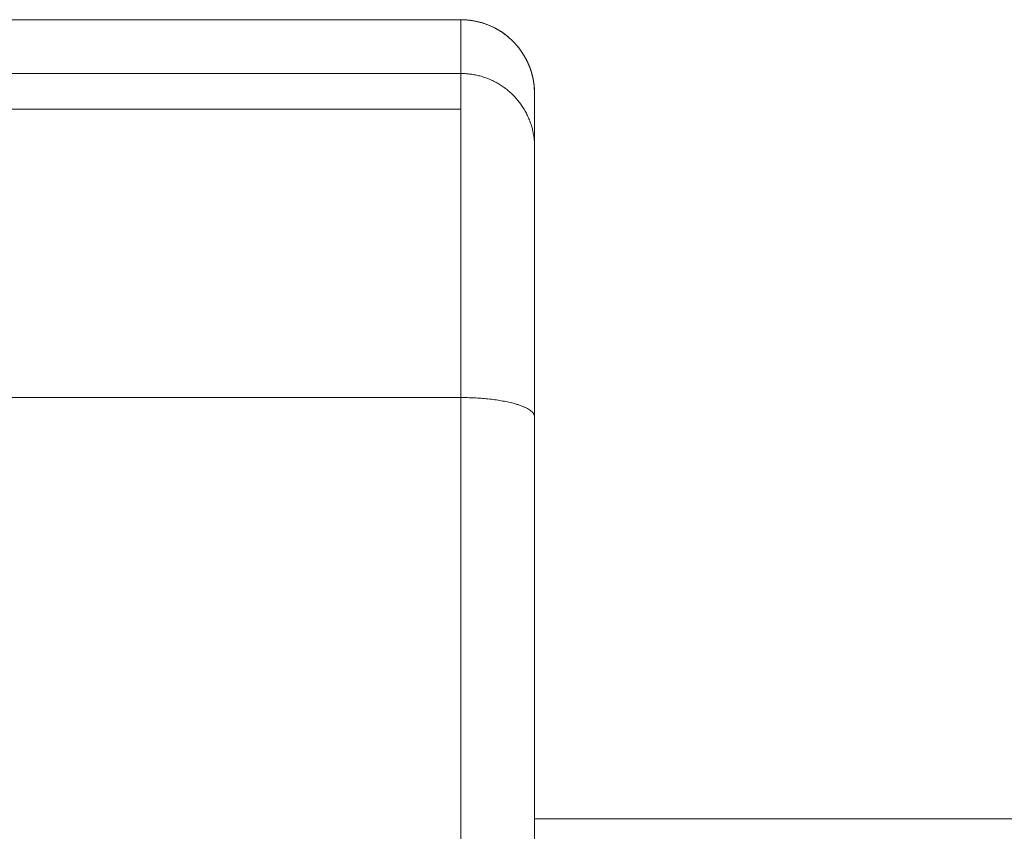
# Model space of a CAD drawing. Header units: millimetres. Extents: x 35469 to 44263, y -24881 to -16268.
# Tile 130 of 231: x 42814 to 42854, y -23872 to -23839. Entities that reach past the tile are written whole.
import ezdxf

# ---------------------------------------------------------------- set-up
doc = ezdxf.new("R2010")
doc.units = ezdxf.units.MM
doc.header["$LTSCALE"] = 0.3175
doc.layers.add('1轮廓实线层', color=7, linetype='Continuous', lineweight=18)

msp = doc.modelspace()

# ---------------------------------------------------------------- linework, layer by layer
at = {"layer": '1轮廓实线层'}
for p, q in [((42831.897, -23838.734), (42789.897, -23838.734)), ((42831.897, -23838.734), (42831.897, -23838.735)), ((42831.897, -23838.735), (42831.897, -23840.921)), ((42789.897, -23840.921), (42831.897, -23840.921)), ((42831.897, -23840.921), (42831.897, -23854.098)), ((42789.897, -23842.372), (42831.897, -23842.372)), ((42834.897, -23854.886), (42834.897, -23843.905)), ((42789.897, -23854.098), (42831.897, -23854.098)), ((42831.897, -23854.098), (42831.897, -23933.662)), ((42834.897, -23934.129), (42834.897, -23854.886)), ((42834.897, -23871.234), (42932.397, -23871.234)), ((42932.397, -23871.234), (42834.897, -23871.234))]:
    msp.add_line(p, q, dxfattribs=at)
msp.add_arc((42831.897, -23841.734), 3, 0, 90, dxfattribs=at)
msp.add_open_spline([(42834.897, -23841.735), (42834.897, -23841.726), (42834.897, -23841.708), (42834.896, -23841.681), (42834.896, -23841.653), (42834.895, -23841.626), (42834.894, -23841.599), (42834.892, -23841.572), (42834.891, -23841.545), (42834.889, -23841.518), (42834.887, -23841.492), (42834.885, -23841.465), (42834.882, -23841.439), (42834.879, -23841.412), (42834.876, -23841.386), (42834.873, -23841.36), (42834.87, -23841.334), (42834.866, -23841.309), (42834.862, -23841.283), (42834.858, -23841.257), (42834.854, -23841.232), (42834.85, -23841.207), (42834.845, -23841.182), (42834.841, -23841.157), (42834.836, -23841.132), (42834.83, -23841.108), (42834.825, -23841.083), (42834.82, -23841.059), (42834.814, -23841.035), (42834.808, -23841.011), (42834.802, -23840.988), (42834.796, -23840.964), (42834.79, -23840.941), (42834.783, -23840.918), (42834.777, -23840.895), (42834.77, -23840.872), (42834.763, -23840.85), (42834.756, -23840.827), (42834.749, -23840.805), (42834.742, -23840.783), (42834.734, -23840.762), (42834.727, -23840.74), (42834.719, -23840.719), (42834.712, -23840.698), (42834.704, -23840.677), (42834.696, -23840.656), (42834.688, -23840.636), (42834.68, -23840.615), (42834.672, -23840.595), (42834.664, -23840.576), (42834.655, -23840.556), (42834.647, -23840.537), (42834.638, -23840.517), (42834.63, -23840.499), (42834.621, -23840.48), (42834.613, -23840.461), (42834.604, -23840.443), (42834.595, -23840.425), (42834.587, -23840.407), (42834.578, -23840.389), (42834.569, -23840.372), (42834.56, -23840.355), (42834.551, -23840.338), (42834.542, -23840.321), (42834.534, -23840.305), (42834.525, -23840.288), (42834.516, -23840.272), (42834.507, -23840.256), (42834.498, -23840.241), (42834.489, -23840.225), (42834.48, -23840.21), (42834.471, -23840.195), (42834.462, -23840.18), (42834.453, -23840.166), (42834.444, -23840.151), (42834.436, -23840.137), (42834.427, -23840.123), (42834.418, -23840.109), (42834.409, -23840.096), (42834.4, -23840.083), (42834.392, -23840.069), (42834.383, -23840.057), (42834.374, -23840.044), (42834.366, -23840.031), (42834.357, -23840.019), (42834.349, -23840.007), (42834.341, -23839.995), (42834.332, -23839.984), (42834.324, -23839.972), (42834.316, -23839.961), (42834.308, -23839.95), (42834.3, -23839.939), (42834.292, -23839.928), (42834.284, -23839.918), (42834.276, -23839.908), (42834.268, -23839.898), (42834.26, -23839.888), (42834.253, -23839.878), (42834.245, -23839.869), (42834.238, -23839.859), (42834.231, -23839.85), (42834.223, -23839.841), (42834.216, -23839.833), (42834.209, -23839.824), (42834.202, -23839.816), (42834.195, -23839.808), (42834.189, -23839.8), (42834.182, -23839.792), (42834.176, -23839.784), (42834.169, -23839.777), (42834.163, -23839.769), (42834.157, -23839.762), (42834.151, -23839.755), (42834.145, -23839.749), (42834.139, -23839.742), (42834.133, -23839.736), (42834.128, -23839.729), (42834.122, -23839.723), (42834.117, -23839.718), (42834.112, -23839.712), (42834.106, -23839.706), (42834.101, -23839.701), (42834.097, -23839.696), (42834.092, -23839.69), (42834.087, -23839.686), (42834.083, -23839.681), (42834.079, -23839.676), (42834.074, -23839.672), (42834.07, -23839.668), (42834.066, -23839.663), (42834.063, -23839.659), (42834.059, -23839.656), (42834.055, -23839.652), (42834.052, -23839.649), (42834.049, -23839.645), (42834.046, -23839.642), (42834.043, -23839.639), (42834.04, -23839.636), (42834.037, -23839.633), (42834.035, -23839.631), (42834.032, -23839.628), (42834.03, -23839.626), (42834.028, -23839.624), (42834.026, -23839.622), (42834.024, -23839.62), (42834.023, -23839.619), (42834.021, -23839.617), (42834.005, -23839.601), (42833.976, -23839.572), (42833.93, -23839.529), (42833.884, -23839.488), (42833.838, -23839.447), (42833.79, -23839.408), (42833.742, -23839.369), (42833.692, -23839.332), (42833.643, -23839.295), (42833.592, -23839.26), (42833.541, -23839.226), (42833.489, -23839.193), (42833.437, -23839.161), (42833.384, -23839.13), (42833.331, -23839.1), (42833.278, -23839.072), (42833.223, -23839.044), (42833.169, -23839.018), (42833.114, -23838.993), (42833.059, -23838.969), (42833.004, -23838.947), (42832.948, -23838.925), (42832.893, -23838.905), (42832.837, -23838.886), (42832.781, -23838.868), (42832.725, -23838.852), (42832.669, -23838.836), (42832.613, -23838.822), (42832.556, -23838.809), (42832.5, -23838.797), (42832.445, -23838.786), (42832.389, -23838.776), (42832.333, -23838.767), (42832.278, -23838.759), (42832.222, -23838.753), (42832.167, -23838.747), (42832.113, -23838.743), (42832.058, -23838.74), (42832.004, -23838.737), (42831.95, -23838.736), (42831.915, -23838.735), (42831.897, -23838.735)], degree=3, knots=[0, 0, 0, 0, 0.00582, 0.011623, 0.01741, 0.02318, 0.028932, 0.034666, 0.040381, 0.046076, 0.051752, 0.057408, 0.063043, 0.068656, 0.074248, 0.079817, 0.085364, 0.090887, 0.096386, 0.101861, 0.107312, 0.112737, 0.118136, 0.123509, 0.128856, 0.134176, 0.139468, 0.144732, 0.149968, 0.155175, 0.160353, 0.165502, 0.17062, 0.175708, 0.180765, 0.185791, 0.190786, 0.195749, 0.200679, 0.205577, 0.210442, 0.215274, 0.220072, 0.224836, 0.229565, 0.234261, 0.238921, 0.243546, 0.248135, 0.252689, 0.257207, 0.261688, 0.266133, 0.27054, 0.274911, 0.279244, 0.28354, 0.287797, 0.292017, 0.296198, 0.30034, 0.304444, 0.308509, 0.312535, 0.316521, 0.320468, 0.324374, 0.328241, 0.332068, 0.335855, 0.339601, 0.343306, 0.34697, 0.350594, 0.354177, 0.357718, 0.361218, 0.364677, 0.368094, 0.371469, 0.374802, 0.378094, 0.381343, 0.38455, 0.387715, 0.390837, 0.393918, 0.396955, 0.39995, 0.402902, 0.405811, 0.408678, 0.411501, 0.414282, 0.417019, 0.419714, 0.422365, 0.424973, 0.427537, 0.430058, 0.432536, 0.43497, 0.437361, 0.439709, 0.442012, 0.444272, 0.446489, 0.448661, 0.45079, 0.452876, 0.454917, 0.456915, 0.458869, 0.460779, 0.462645, 0.464467, 0.466245, 0.46798, 0.46967, 0.471317, 0.472919, 0.474478, 0.475992, 0.477463, 0.47889, 0.480272, 0.481611, 0.482905, 0.484156, 0.485362, 0.486524, 0.487643, 0.488717, 0.489747, 0.490733, 0.491675, 0.492573, 0.493427, 0.494237, 0.495002, 0.495724, 0.496401, 0.497035, 0.497624, 0.49817, 0.498671, 0.499128, 0.499541, 0.512697, 0.525852, 0.539003, 0.552149, 0.565285, 0.578409, 0.591519, 0.604612, 0.617684, 0.630734, 0.643758, 0.656754, 0.669719, 0.682651, 0.695547, 0.708405, 0.721222, 0.733996, 0.746724, 0.759405, 0.772036, 0.784614, 0.797139, 0.809607, 0.822016, 0.834365, 0.846652, 0.858876, 0.871033, 0.883123, 0.895144, 0.907095, 0.918974, 0.930779, 0.94251, 0.954164, 0.965742, 0.977241, 0.988661, 1, 1, 1, 1], dxfattribs=at)
for points, weights in [([(42831.897, -23840.921), (42833.654, -23840.921), (42834.897, -23842.157), (42834.897, -23843.905)], [0.956578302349, 0.769794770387, 0.769794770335, 0.956578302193]), ([(42834.897, -23843.905), (42834.897, -23842.494), (42834.897, -23841.769), (42834.897, -23841.735)], [0.956578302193, 0.953865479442, 0.951962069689, 0.950868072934]), ([(42834.897, -23854.886), (42834.897, -23854.425), (42833.654, -23854.098), (42831.897, -23854.098)], [0.956578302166, 0.769794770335, 0.769794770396, 0.956578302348])]:
    msp.add_rational_spline(points, weights, degree=3, dxfattribs=at)
for points in [[(42835.397, -23871.234), (42845.897, -23871.234), (42856.397, -23871.234), (42866.897, -23871.234)], [(42866.897, -23871.234), (42856.397, -23871.234), (42845.897, -23871.234), (42835.397, -23871.234)], [(42835.397, -23871.234), (42845.897, -23871.234), (42856.397, -23871.234), (42866.897, -23871.234)]]:
    msp.add_open_spline(points, degree=3, dxfattribs=at)

doc.saveas('drawing.dxf')
